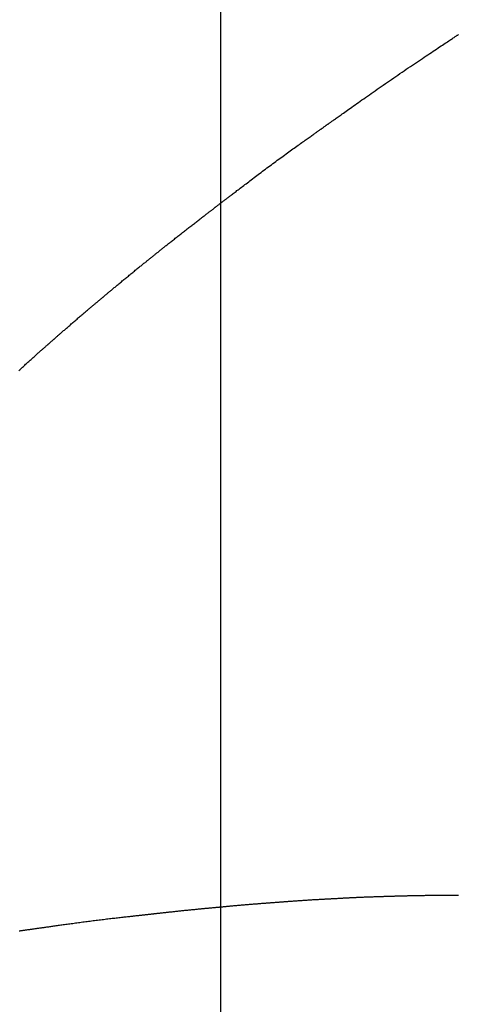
# Model space of a CAD drawing. Header units: millimetres. Extents: x -4577 to 1032787, y -66234 to 201209.
# Tile 144 of 256: x 4368.2 to 4369.36, y -8939.31 to -8936.71. Entities that reach past the tile are written whole.
import ezdxf

# ---------------------------------------------------------------- set-up
doc = ezdxf.new("R2010")
doc.units = ezdxf.units.MM
doc.linetypes.add('510_5_2OG_ELT_1004$0$11-07-22_DS_2OG$0$AUSGEZOGEN', pattern=[0])
doc.layers.add('510_5_2OG_ELT_1004$0$11-07-22_DS_2OG$0$EBENE_1', color=8, linetype='510_5_2OG_ELT_1004$0$11-07-22_DS_2OG$0$AUSGEZOGEN')
doc.layers.add('510_5_2OG_ELT_1004$0$11-07-22_DS_2OG$0$STANDARD', color=8, linetype='510_5_2OG_ELT_1004$0$11-07-22_DS_2OG$0$AUSGEZOGEN')

# ---------------------------------------------------------------- blocks, each defined once
blk = doc.blocks.new('510_5_2OG_ELT_1004')
at = {"layer": '510_5_2OG_ELT_1004$0$11-07-22_DS_2OG$0$EBENE_1'}
for points in [[(4369.3621, -8938.974), (4369.3607, -8938.974), (4369.3594, -8938.974), (4369.3581, -8938.974), (4369.357, -8938.974), (4369.3559, -8938.974), (4369.3539, -8938.974), (4369.3522, -8938.974), (4369.3507, -8938.974), (4369.3495, -8938.974), (4369.3476, -8938.974), (4369.3455, -8938.974), (4369.3432, -8938.974), (4369.3407, -8938.974), (4369.3395, -8938.974), (4369.3381, -8938.974), (4369.3365, -8938.974), (4369.3345, -8938.974), (4369.3335, -8938.974), (4369.3323, -8938.9739), (4369.3311, -8938.9739), (4369.3298, -8938.9739), (4369.3284, -8938.9739), (4369.327, -8938.9739), (4369.3254, -8938.9739), (4369.3238, -8938.9739), (4369.3222, -8938.9739), (4369.3205, -8938.9739), (4369.3187, -8938.9739), (4369.3168, -8938.9739), (4369.3149, -8938.9739), (4369.313, -8938.9739), (4369.311, -8938.9739), (4369.3089, -8938.9739), (4369.3068, -8938.9739), (4369.3047, -8938.9739), (4369.3025, -8938.9739), (4369.3003, -8938.9739), (4369.298, -8938.974), (4369.2957, -8938.974), (4369.2934, -8938.974), (4369.291, -8938.974), (4369.2887, -8938.974), (4369.2863, -8938.974), (4369.2839, -8938.974), (4369.2815, -8938.9741), (4369.279, -8938.9741), (4369.2766, -8938.9741), (4369.2741, -8938.9741), (4369.2717, -8938.9742), (4369.2692, -8938.9742), (4369.2667, -8938.9742), (4369.2643, -8938.9743), (4369.2618, -8938.9743), (4369.2594, -8938.9743), (4369.2569, -8938.9744), (4369.2545, -8938.9744), (4369.2521, -8938.9745), (4369.2497, -8938.9745), (4369.2473, -8938.9746), (4369.245, -8938.9746), (4369.2427, -8938.9747), (4369.2404, -8938.9747), (4369.2381, -8938.9748), (4369.2359, -8938.9748), (4369.2337, -8938.9749), (4369.2316, -8938.9749), (4369.2295, -8938.975), (4369.2274, -8938.975), (4369.2254, -8938.9751), (4369.2235, -8938.9751), (4369.2216, -8938.9752), (4369.2197, -8938.9752), (4369.218, -8938.9753), (4369.2162, -8938.9753), (4369.2146, -8938.9753), (4369.213, -8938.9754), (4369.2115, -8938.9754), (4369.21, -8938.9755), (4369.2086, -8938.9755), (4369.2073, -8938.9755), (4369.2061, -8938.9756), (4369.205, -8938.9756), (4369.2029, -8938.9757), (4369.2012, -8938.9757), (4369.1996, -8938.9758), (4369.1984, -8938.9758), (4369.1964, -8938.9758), (4369.1944, -8938.9759), (4369.1925, -8938.976), (4369.1903, -8938.976), (4369.1892, -8938.9761), (4369.1879, -8938.9761), (4369.1863, -8938.9761), (4369.1844, -8938.9762), (4369.1834, -8938.9762), (4369.1823, -8938.9762), (4369.1811, -8938.9763), (4369.1799, -8938.9763), (4369.1785, -8938.9763), (4369.1771, -8938.9764), (4369.1756, -8938.9764), (4369.174, -8938.9765), (4369.1724, -8938.9765), (4369.1706, -8938.9766), (4369.1689, -8938.9766), (4369.167, -8938.9767), (4369.1651, -8938.9767), (4369.1631, -8938.9768), (4369.1611, -8938.9769), (4369.159, -8938.9769), (4369.1569, -8938.977), (4369.1547, -8938.977), (4369.1525, -8938.9771), (4369.1502, -8938.9772), (4369.1479, -8938.9773), (4369.1456, -8938.9773), (4369.1432, -8938.9774), (4369.1408, -8938.9775), (4369.1384, -8938.9776), (4369.1359, -8938.9777), (4369.1334, -8938.9778), (4369.1309, -8938.9778), (4369.1284, -8938.9779), (4369.1259, -8938.978), (4369.1233, -8938.9781), (4369.1208, -8938.9782), (4369.1182, -8938.9783), (4369.1157, -8938.9784), (4369.1131, -8938.9785), (4369.1106, -8938.9786), (4369.108, -8938.9787), (4369.1055, -8938.9789), (4369.103, -8938.979), (4369.1004, -8938.9791), (4369.0979, -8938.9792), (4369.0955, -8938.9793), (4369.093, -8938.9794), (4369.0906, -8938.9795), (4369.0882, -8938.9796), (4369.0858, -8938.9798), (4369.0835, -8938.9799), (4369.0812, -8938.98), (4369.0789, -8938.9801), (4369.0767, -8938.9802), (4369.0745, -8938.9803), (4369.0724, -8938.9804), (4369.0703, -8938.9805), (4369.0683, -8938.9806), (4369.0663, -8938.9807), (4369.0644, -8938.9808), (4369.0626, -8938.9809), (4369.0608, -8938.981), (4369.0591, -8938.9811), (4369.0574, -8938.9812), (4369.0559, -8938.9813), (4369.0544, -8938.9814), (4369.0529, -8938.9814), (4369.0516, -8938.9815), (4369.0504, -8938.9816), (4369.0492, -8938.9816), (4369.0481, -8938.9817), (4369.0461, -8938.9818), (4369.0444, -8938.9819), (4369.043, -8938.982), (4369.0408, -8938.9821), (4369.0386, -8938.9822), (4369.0365, -8938.9823), (4369.035, -8938.9824), (4369.034, -8938.9824), (4369.0328, -8938.9825), (4369.0313, -8938.9826), (4369.0286, -8938.9827), (4369.0276, -8938.9828), (4369.0265, -8938.9829), (4369.0253, -8938.9829), (4369.024, -8938.983), (4369.0226, -8938.9831), (4369.0211, -8938.9831), (4369.0196, -8938.9832), (4369.018, -8938.9833), (4369.0163, -8938.9834), (4369.0145, -8938.9835), (4369.0127, -8938.9836), (4369.0108, -8938.9837), (4369.0089, -8938.9838), (4369.0068, -8938.9839), (4369.0048, -8938.984), (4369.0026, -8938.9841), (4369.0004, -8938.9843), (4368.9982, -8938.9844), (4368.9959, -8938.9845), (4368.9936, -8938.9846), (4368.9912, -8938.9848), (4368.9888, -8938.9849), (4368.9864, -8938.9851), (4368.984, -8938.9852), (4368.9815, -8938.9853), (4368.9789, -8938.9855), (4368.9764, -8938.9856), (4368.9738, -8938.9858), (4368.9712, -8938.986), (4368.9687, -8938.9861), (4368.966, -8938.9863), (4368.9634, -8938.9864), (4368.9608, -8938.9866), (4368.9582, -8938.9868), (4368.9556, -8938.9869), (4368.953, -8938.9871), (4368.9503, -8938.9873), (4368.9477, -8938.9875), (4368.9451, -8938.9876), (4368.9426, -8938.9878), (4368.94, -8938.988), (4368.9375, -8938.9882), (4368.9349, -8938.9883), (4368.9324, -8938.9885), (4368.93, -8938.9887), (4368.9276, -8938.9888), (4368.9252, -8938.989), (4368.9228, -8938.9892), (4368.9205, -8938.9893), (4368.9182, -8938.9895), (4368.916, -8938.9897), (4368.9138, -8938.9898), (4368.9117, -8938.99), (4368.9096, -8938.9901), (4368.9076, -8938.9903), (4368.9056, -8938.9904), (4368.9037, -8938.9906), (4368.9019, -8938.9907), (4368.9002, -8938.9908), (4368.8985, -8938.991), (4368.8969, -8938.9911), (4368.8953, -8938.9912), (4368.8939, -8938.9913), (4368.8925, -8938.9914), (4368.8913, -8938.9915), (4368.8901, -8938.9916), (4368.8889, -8938.9917), (4368.8869, -8938.9918), (4368.8852, -8938.992), (4368.8838, -8938.9921), (4368.8816, -8938.9922), (4368.8794, -8938.9924), (4368.8775, -8938.9925), (4368.8751, -8938.9927), (4368.8739, -8938.9928), (4368.8724, -8938.9929), (4368.8697, -8938.9931), (4368.8687, -8938.9932), (4368.8675, -8938.9933), (4368.8663, -8938.9934), (4368.865, -8938.9935), (4368.8636, -8938.9936), (4368.8622, -8938.9937), (4368.8606, -8938.9938), (4368.859, -8938.9939), (4368.8573, -8938.9941), (4368.8555, -8938.9942), (4368.8536, -8938.9943), (4368.8517, -8938.9945), (4368.8497, -8938.9946), (4368.8477, -8938.9948), (4368.8456, -8938.9949), (4368.8434, -8938.9951), (4368.8412, -8938.9953), (4368.8389, -8938.9955), (4368.8366, -8938.9956), (4368.8343, -8938.9958), (4368.8319, -8938.996), (4368.8294, -8938.9962), (4368.827, -8938.9964), (4368.8244, -8938.9966), (4368.8219, -8938.9968), (4368.8194, -8938.997), (4368.8168, -8938.9972), (4368.8142, -8938.9974), (4368.8116, -8938.9976), (4368.8089, -8938.9978), (4368.8063, -8938.9981), (4368.8036, -8938.9983), (4368.801, -8938.9985), (4368.7983, -8938.9987), (4368.7956, -8938.9989), (4368.793, -8938.9992), (4368.7903, -8938.9994), (4368.7877, -8938.9996), (4368.7851, -8938.9999), (4368.7824, -8939.0001), (4368.7798, -8939.0003), (4368.7773, -8939.0005), (4368.7747, -8939.0008), (4368.7722, -8939.001), (4368.7697, -8939.0012), (4368.7672, -8939.0014), (4368.7648, -8939.0017), (4368.7624, -8939.0019), (4368.76, -8939.0021), (4368.7577, -8939.0023), (4368.7555, -8939.0025), (4368.7533, -8939.0027), (4368.7511, -8939.0029), (4368.749, -8939.0031), (4368.747, -8939.0033), (4368.745, -8939.0035), (4368.7431, -8939.0037), (4368.7412, -8939.0038), (4368.7394, -8939.004), (4368.7377, -8939.0042), (4368.7361, -8939.0043), (4368.7346, -8939.0045), (4368.7331, -8939.0046), (4368.7317, -8939.0047), (4368.7304, -8939.0048), (4368.7292, -8939.005), (4368.7281, -8939.0051), (4368.7261, -8939.0053), (4368.7244, -8939.0054), (4368.7229, -8939.0056), (4368.7208, -8939.0058), (4368.7186, -8939.006), (4368.7175, -8939.0061), (4368.7164, -8939.0062), (4368.7147, -8939.0063), (4368.7134, -8939.0064), (4368.712, -8939.0066), (4368.7093, -8939.0068), (4368.7082, -8939.0069), (4368.7071, -8939.007), (4368.7059, -8939.0072), (4368.7046, -8939.0073), (4368.7032, -8939.0074), (4368.7017, -8939.0075), (4368.7002, -8939.0077), (4368.6985, -8939.0078), (4368.6968, -8939.008), (4368.695, -8939.0082), (4368.6932, -8939.0083), (4368.6913, -8939.0085), (4368.6893, -8939.0087), (4368.6872, -8939.0089), (4368.6851, -8939.0091), (4368.6829, -8939.0093), (4368.6807, -8939.0095), (4368.6784, -8939.0098), (4368.6761, -8939.01), (4368.6737, -8939.0102), (4368.6713, -8939.0104), (4368.6689, -8939.0107), (4368.6664, -8939.0109), (4368.6639, -8939.0112), (4368.6614, -8939.0114), (4368.6588, -8939.0117), (4368.6562, -8939.0119), (4368.6536, -8939.0122), (4368.6509, -8939.0124), (4368.6483, -8939.0127), (4368.6456, -8939.013), (4368.643, -8939.0132), (4368.6403, -8939.0135), (4368.6376, -8939.0138), (4368.635, -8939.0141), (4368.6323, -8939.0143), (4368.6296, -8939.0146), (4368.627, -8939.0149), (4368.6243, -8939.0152), (4368.6217, -8939.0155), (4368.619, -8939.0157), (4368.6164, -8939.016), (4368.6138, -8939.0163), (4368.6113, -8939.0166), (4368.6087, -8939.0168), (4368.6062, -8939.0171), (4368.6037, -8939.0174), (4368.6012, -8939.0176), (4368.5988, -8939.0179), (4368.5964, -8939.0182), (4368.594, -8939.0184), (4368.5917, -8939.0187), (4368.5894, -8939.0189), (4368.5871, -8939.0192), (4368.5849, -8939.0194), (4368.5828, -8939.0197), (4368.5807, -8939.0199), (4368.5786, -8939.0201), (4368.5766, -8939.0203), (4368.5747, -8939.0206), (4368.5728, -8939.0208), (4368.571, -8939.021), (4368.5692, -8939.0212), (4368.5675, -8939.0213), (4368.5659, -8939.0215), (4368.5644, -8939.0217), (4368.5629, -8939.0219), (4368.5614, -8939.022), (4368.56, -8939.0222), (4368.5587, -8939.0223), (4368.5575, -8939.0225), (4368.5562, -8939.0226), (4368.5551, -8939.0227), (4368.5539, -8939.0229), (4368.5529, -8939.023), (4368.5508, -8939.0232), (4368.549, -8939.0234), (4368.5472, -8939.0236), (4368.5456, -8939.0238), (4368.5441, -8939.024), (4368.5427, -8939.0241), (4368.5413, -8939.0243), (4368.54, -8939.0244), (4368.5387, -8939.0246), (4368.5374, -8939.0247), (4368.5361, -8939.0248), (4368.5347, -8939.025), (4368.5333, -8939.0252), (4368.5317, -8939.0253), (4368.5301, -8939.0255), (4368.5273, -8939.0258), (4368.5262, -8939.0259), (4368.5252, -8939.0261), (4368.524, -8939.0262), (4368.5228, -8939.0263), (4368.5215, -8939.0265), (4368.5202, -8939.0266), (4368.5187, -8939.0268), (4368.5172, -8939.0269), (4368.5157, -8939.0271), (4368.514, -8939.0273), (4368.5122, -8939.0275), (4368.5104, -8939.0277), (4368.5085, -8939.0279), (4368.5064, -8939.0281), (4368.5043, -8939.0284), (4368.502, -8939.0286), (4368.4997, -8939.0289), (4368.4972, -8939.0292), (4368.4946, -8939.0294), (4368.492, -8939.0297), (4368.4892, -8939.0301), (4368.4863, -8939.0304), (4368.4834, -8939.0307), (4368.4803, -8939.031), (4368.4772, -8939.0314), (4368.474, -8939.0318), (4368.4708, -8939.0321), (4368.4674, -8939.0325), (4368.464, -8939.0329), (4368.4606, -8939.0333), (4368.4571, -8939.0337), (4368.4535, -8939.0341), (4368.4499, -8939.0345), (4368.4462, -8939.0349), (4368.4425, -8939.0354), (4368.4387, -8939.0358), (4368.4349, -8939.0363), (4368.4311, -8939.0367), (4368.4272, -8939.0372), (4368.4233, -8939.0377), (4368.4194, -8939.0381), (4368.4155, -8939.0386), (4368.4116, -8939.0391), (4368.4076, -8939.0396), (4368.4037, -8939.0401), (4368.3997, -8939.0406), (4368.3957, -8939.0411), (4368.3918, -8939.0416), (4368.3878, -8939.0421), (4368.3839, -8939.0426), (4368.38, -8939.0431), (4368.376, -8939.0436), (4368.3721, -8939.0441), (4368.3682, -8939.0446), (4368.3644, -8939.0451), (4368.3605, -8939.0456), (4368.3567, -8939.0461), (4368.3529, -8939.0467), (4368.3491, -8939.0472), (4368.3454, -8939.0477), (4368.3416, -8939.0482), (4368.338, -8939.0487), (4368.3343, -8939.0492), (4368.3307, -8939.0497), (4368.3271, -8939.0502), (4368.3236, -8939.0506), (4368.3201, -8939.0511), (4368.3167, -8939.0516), (4368.3133, -8939.0521), (4368.31, -8939.0525), (4368.3067, -8939.053), (4368.3035, -8939.0534), (4368.3004, -8939.0539), (4368.2973, -8939.0543), (4368.2942, -8939.0547), (4368.2913, -8939.0551), (4368.2884, -8939.0556), (4368.2855, -8939.0559), (4368.2827, -8939.0563), (4368.28, -8939.0567), (4368.2774, -8939.0571), (4368.2748, -8939.0574), (4368.2722, -8939.0578), (4368.2698, -8939.0582), (4368.2673, -8939.0585), (4368.2649, -8939.0588), (4368.2626, -8939.0592), (4368.2603, -8939.0595), (4368.258, -8939.0598), (4368.2558, -8939.0601), (4368.2536, -8939.0604), (4368.2514, -8939.0607), (4368.2493, -8939.061), (4368.2472, -8939.0613), (4368.2452, -8939.0616), (4368.2431, -8939.0619), (4368.2411, -8939.0622), (4368.2391, -8939.0624), (4368.2371, -8939.0627), (4368.2352, -8939.063), (4368.2332, -8939.0633), (4368.2313, -8939.0635), (4368.2293, -8939.0638), (4368.2274, -8939.0641), (4368.2255, -8939.0643), (4368.2236, -8939.0646), (4368.2217, -8939.0649), (4368.2197, -8939.0651), (4368.2178, -8939.0654), (4368.2159, -8939.0657), (4368.2139, -8939.066), (4368.212, -8939.0662), (4368.21, -8939.0665), (4368.208, -8939.0668), (4368.206, -8939.0671), (4368.2039, -8939.0674), (4368.2018, -8939.0677), (4368.1997, -8939.0679)], [(4368.1995, -8937.5857), (4368.2014, -8937.584), (4368.2033, -8937.5822), (4368.2053, -8937.5804), (4368.2072, -8937.5786), (4368.2092, -8937.5768), (4368.2112, -8937.575), (4368.2132, -8937.5732), (4368.2152, -8937.5713), (4368.2172, -8937.5695), (4368.2193, -8937.5677), (4368.2213, -8937.5658), (4368.2233, -8937.564), (4368.2254, -8937.5621), (4368.2274, -8937.5603), (4368.2294, -8937.5585), (4368.2314, -8937.5567), (4368.2335, -8937.5549), (4368.2354, -8937.5531), (4368.2374, -8937.5513), (4368.2394, -8937.5495), (4368.2413, -8937.5478), (4368.2433, -8937.5461), (4368.2452, -8937.5444), (4368.247, -8937.5427), (4368.2489, -8937.5411), (4368.2507, -8937.5395), (4368.2525, -8937.5379), (4368.2542, -8937.5363), (4368.256, -8937.5348), (4368.2576, -8937.5333), (4368.2593, -8937.5319), (4368.2608, -8937.5305), (4368.2624, -8937.5291), (4368.2639, -8937.5278), (4368.2653, -8937.5265), (4368.2667, -8937.5253), (4368.268, -8937.5241), (4368.2693, -8937.523), (4368.2705, -8937.5219), (4368.2717, -8937.5209), (4368.2728, -8937.52), (4368.2738, -8937.5191), (4368.2748, -8937.5182), (4368.2756, -8937.5174), (4368.2765, -8937.5167), (4368.278, -8937.5154), (4368.2793, -8937.5142), (4368.2803, -8937.5133), (4368.282, -8937.5118), (4368.2837, -8937.5103), (4368.2851, -8937.5091), (4368.2858, -8937.5084), (4368.2871, -8937.5073), (4368.288, -8937.5066), (4368.289, -8937.5056), (4368.2909, -8937.5039), (4368.2917, -8937.5033), (4368.2925, -8937.5026), (4368.2934, -8937.5018), (4368.2943, -8937.501), (4368.2953, -8937.5001), (4368.2964, -8937.4991), (4368.2975, -8937.4981), (4368.2987, -8937.4971), (4368.3, -8937.496), (4368.3013, -8937.4948), (4368.3027, -8937.4935), (4368.3042, -8937.4923), (4368.3057, -8937.4909), (4368.3073, -8937.4896), (4368.3089, -8937.4881), (4368.3106, -8937.4867), (4368.3123, -8937.4852), (4368.3141, -8937.4836), (4368.3159, -8937.482), (4368.3177, -8937.4804), (4368.3196, -8937.4788), (4368.3215, -8937.4771), (4368.3235, -8937.4754), (4368.3254, -8937.4736), (4368.3275, -8937.4719), (4368.3295, -8937.4701), (4368.3316, -8937.4683), (4368.3337, -8937.4665), (4368.3358, -8937.4647), (4368.3379, -8937.4628), (4368.34, -8937.461), (4368.3422, -8937.4591), (4368.3443, -8937.4572), (4368.3465, -8937.4554), (4368.3487, -8937.4535), (4368.3509, -8937.4516), (4368.3531, -8937.4497), (4368.3552, -8937.4479), (4368.3574, -8937.446), (4368.3596, -8937.4442), (4368.3618, -8937.4423), (4368.3639, -8937.4405), (4368.3661, -8937.4386), (4368.3682, -8937.4368), (4368.3703, -8937.4351), (4368.3724, -8937.4333), (4368.3744, -8937.4315), (4368.3765, -8937.4298), (4368.3785, -8937.4281), (4368.3805, -8937.4264), (4368.3824, -8937.4248), (4368.3843, -8937.4232), (4368.3862, -8937.4216), (4368.388, -8937.4201), (4368.3898, -8937.4185), (4368.3916, -8937.4171), (4368.3933, -8937.4156), (4368.3949, -8937.4143), (4368.3965, -8937.4129), (4368.3981, -8937.4116), (4368.3996, -8937.4104), (4368.401, -8937.4092), (4368.4023, -8937.408), (4368.4036, -8937.4069), (4368.4049, -8937.4059), (4368.406, -8937.4049), (4368.4071, -8937.404), (4368.4081, -8937.4032), (4368.4091, -8937.4024), (4368.41, -8937.4016), (4368.4108, -8937.4009), (4368.4123, -8937.3997), (4368.4136, -8937.3986), (4368.4146, -8937.3978), (4368.4162, -8937.3964), (4368.4177, -8937.3952), (4368.419, -8937.3941), (4368.4198, -8937.3934), (4368.4211, -8937.3923), (4368.422, -8937.3916), (4368.4231, -8937.3907), (4368.4251, -8937.3889), (4368.4259, -8937.3883), (4368.4268, -8937.3875), (4368.4277, -8937.3868), (4368.4287, -8937.3859), (4368.4298, -8937.385), (4368.4309, -8937.3841), (4368.4321, -8937.3831), (4368.4334, -8937.382), (4368.4348, -8937.3809), (4368.4362, -8937.3797), (4368.4377, -8937.3784), (4368.4392, -8937.3771), (4368.4408, -8937.3758), (4368.4425, -8937.3744), (4368.4442, -8937.373), (4368.446, -8937.3715), (4368.4478, -8937.3699), (4368.4497, -8937.3684), (4368.4516, -8937.3668), (4368.4536, -8937.3651), (4368.4556, -8937.3635), (4368.4576, -8937.3618), (4368.4597, -8937.36), (4368.4618, -8937.3583), (4368.464, -8937.3565), (4368.4661, -8937.3547), (4368.4683, -8937.3529), (4368.4706, -8937.3511), (4368.4728, -8937.3492), (4368.4751, -8937.3473), (4368.4773, -8937.3455), (4368.4796, -8937.3436), (4368.4819, -8937.3417), (4368.4843, -8937.3398), (4368.4866, -8937.3379), (4368.4889, -8937.336), (4368.4912, -8937.3341), (4368.4935, -8937.3322), (4368.4958, -8937.3303), (4368.4982, -8937.3284), (4368.5005, -8937.3265), (4368.5028, -8937.3247), (4368.505, -8937.3228), (4368.5073, -8937.321), (4368.5095, -8937.3192), (4368.5117, -8937.3174), (4368.5139, -8937.3156), (4368.5161, -8937.3139), (4368.5182, -8937.3121), (4368.5203, -8937.3104), (4368.5224, -8937.3088), (4368.5244, -8937.3071), (4368.5264, -8937.3055), (4368.5284, -8937.304), (4368.5303, -8937.3024), (4368.5321, -8937.301), (4368.5339, -8937.2995), (4368.5357, -8937.2981), (4368.5374, -8937.2967), (4368.539, -8937.2954), (4368.5406, -8937.2942), (4368.5421, -8937.293), (4368.5436, -8937.2918), (4368.5449, -8937.2907), (4368.5462, -8937.2897), (4368.5475, -8937.2887), (4368.5486, -8937.2877), (4368.5497, -8937.2869), (4368.5507, -8937.2861), (4368.5517, -8937.2853), (4368.5525, -8937.2846), (4368.5541, -8937.2834), (4368.5554, -8937.2823), (4368.5565, -8937.2814), (4368.5582, -8937.2801), (4368.5597, -8937.2789), (4368.5611, -8937.2777), (4368.5628, -8937.2764), (4368.5636, -8937.2757), (4368.5647, -8937.2749), (4368.5659, -8937.2739), (4368.5674, -8937.2727), (4368.5683, -8937.272), (4368.5692, -8937.2713), (4368.5701, -8937.2705), (4368.5712, -8937.2697), (4368.5723, -8937.2688), (4368.5735, -8937.2678), (4368.5748, -8937.2668), (4368.5761, -8937.2657), (4368.5776, -8937.2646), (4368.5791, -8937.2634), (4368.5806, -8937.2621), (4368.5823, -8937.2608), (4368.584, -8937.2595), (4368.5857, -8937.2581), (4368.5875, -8937.2566), (4368.5894, -8937.2551), (4368.5913, -8937.2536), (4368.5933, -8937.252), (4368.5953, -8937.2504), (4368.5974, -8937.2487), (4368.5995, -8937.2471), (4368.6017, -8937.2454), (4368.6039, -8937.2436), (4368.6061, -8937.2418), (4368.6084, -8937.24), (4368.6107, -8937.2382), (4368.613, -8937.2364), (4368.6153, -8937.2345), (4368.6177, -8937.2327), (4368.6201, -8937.2308), (4368.6225, -8937.2289), (4368.6249, -8937.227), (4368.6273, -8937.2251), (4368.6298, -8937.2232), (4368.6322, -8937.2212), (4368.6347, -8937.2193), (4368.6371, -8937.2174), (4368.6396, -8937.2155), (4368.642, -8937.2136), (4368.6445, -8937.2117), (4368.6469, -8937.2098), (4368.6493, -8937.2079), (4368.6517, -8937.206), (4368.6541, -8937.2041), (4368.6565, -8937.2023), (4368.6589, -8937.2005), (4368.6612, -8937.1986), (4368.6636, -8937.1968), (4368.6659, -8937.1951), (4368.6682, -8937.1933), (4368.6704, -8937.1915), (4368.6727, -8937.1898), (4368.6749, -8937.1881), (4368.677, -8937.1865), (4368.6792, -8937.1848), (4368.6812, -8937.1832), (4368.6833, -8937.1816), (4368.6853, -8937.1801), (4368.6873, -8937.1786), (4368.6892, -8937.1771), (4368.6911, -8937.1757), (4368.6929, -8937.1743), (4368.6947, -8937.1729), (4368.6964, -8937.1716), (4368.6981, -8937.1703), (4368.6997, -8937.1691), (4368.7013, -8937.1679), (4368.7028, -8937.1667), (4368.7042, -8937.1656), (4368.7056, -8937.1645), (4368.7069, -8937.1635), (4368.7082, -8937.1625), (4368.7095, -8937.1616), (4368.7107, -8937.1607), (4368.7118, -8937.1598), (4368.713, -8937.1589), (4368.714, -8937.1581), (4368.7151, -8937.1573), (4368.7161, -8937.1565), (4368.717, -8937.1558), (4368.718, -8937.1551), (4368.7189, -8937.1544), (4368.7198, -8937.1537), (4368.7206, -8937.153), (4368.7214, -8937.1524), (4368.723, -8937.1512), (4368.7246, -8937.15), (4368.726, -8937.1489), (4368.7275, -8937.1478), (4368.7289, -8937.1467), (4368.7303, -8937.1456), (4368.7317, -8937.1445), (4368.7332, -8937.1434), (4368.7347, -8937.1422), (4368.7355, -8937.1416), (4368.7363, -8937.141), (4368.7372, -8937.1403), (4368.7381, -8937.1396), (4368.739, -8937.1389), (4368.74, -8937.1382), (4368.741, -8937.1374), (4368.7421, -8937.1366), (4368.7432, -8937.1357), (4368.7444, -8937.1348), (4368.7456, -8937.1339), (4368.7469, -8937.1329), (4368.7483, -8937.1318), (4368.7498, -8937.1307), (4368.7513, -8937.1295), (4368.7529, -8937.1283), (4368.7545, -8937.127), (4368.7563, -8937.1257), (4368.7581, -8937.1243), (4368.7601, -8937.1228), (4368.7621, -8937.1212), (4368.7642, -8937.1196), (4368.7665, -8937.1179), (4368.7688, -8937.1161), (4368.7713, -8937.1142), (4368.7738, -8937.1123), (4368.7764, -8937.1103), (4368.7792, -8937.1082), (4368.782, -8937.106), (4368.7849, -8937.1038), (4368.7879, -8937.1015), (4368.7909, -8937.0992), (4368.7941, -8937.0968), (4368.7973, -8937.0943), (4368.8005, -8937.0919), (4368.8039, -8937.0893), (4368.8073, -8937.0867), (4368.8108, -8937.0841), (4368.8143, -8937.0814), (4368.8178, -8937.0787), (4368.8215, -8937.076), (4368.8251, -8937.0732), (4368.8288, -8937.0705), (4368.8325, -8937.0676), (4368.8363, -8937.0648), (4368.8401, -8937.062), (4368.844, -8937.0591), (4368.8478, -8937.0562), (4368.8517, -8937.0533), (4368.8556, -8937.0504), (4368.8595, -8937.0475), (4368.8634, -8937.0446), (4368.8673, -8937.0417), (4368.8712, -8937.0388), (4368.8752, -8937.036), (4368.8791, -8937.0331), (4368.883, -8937.0302), (4368.8869, -8937.0274), (4368.8908, -8937.0245), (4368.8947, -8937.0217), (4368.8985, -8937.0189), (4368.9023, -8937.0162), (4368.9061, -8937.0134), (4368.9099, -8937.0107), (4368.9136, -8937.008), (4368.9173, -8937.0054), (4368.9209, -8937.0028), (4368.9245, -8937.0002), (4368.9281, -8936.9977), (4368.9315, -8936.9952), (4368.935, -8936.9927), (4368.9383, -8936.9903), (4368.9416, -8936.988), (4368.9448, -8936.9857), (4368.948, -8936.9834), (4368.951, -8936.9813), (4368.954, -8936.9791), (4368.9569, -8936.9771), (4368.9597, -8936.9751), (4368.9625, -8936.9732), (4368.9651, -8936.9713), (4368.9676, -8936.9695), (4368.97, -8936.9678), (4368.9723, -8936.9661), (4368.9745, -8936.9646), (4368.9767, -8936.9631), (4368.9787, -8936.9617), (4368.9806, -8936.9603), (4368.9824, -8936.959), (4368.9842, -8936.9578), (4368.9858, -8936.9566), (4368.9874, -8936.9555), (4368.9889, -8936.9544), (4368.9903, -8936.9534), (4368.9917, -8936.9524), (4368.993, -8936.9515), (4368.9943, -8936.9506), (4368.9954, -8936.9498), (4368.9966, -8936.949), (4368.9976, -8936.9482), (4368.9987, -8936.9475), (4368.9997, -8936.9468), (4369.0006, -8936.9461), (4369.0015, -8936.9454), (4369.0024, -8936.9448), (4369.0033, -8936.9442), (4369.0049, -8936.943), (4369.0065, -8936.9419), (4369.008, -8936.9408), (4369.0095, -8936.9398), (4369.011, -8936.9387), (4369.0126, -8936.9376), (4369.0135, -8936.937), (4369.0143, -8936.9364), (4369.0152, -8936.9357), (4369.0162, -8936.935), (4369.0172, -8936.9343), (4369.0182, -8936.9336), (4369.0193, -8936.9328), (4369.0205, -8936.932), (4369.0217, -8936.9311), (4369.023, -8936.9302), (4369.0244, -8936.9292), (4369.0259, -8936.9282), (4369.0274, -8936.9271), (4369.0291, -8936.9259), (4369.0308, -8936.9246), (4369.0327, -8936.9233), (4369.0347, -8936.9219), (4369.0367, -8936.9205), (4369.039, -8936.9189), (4369.0413, -8936.9172), (4369.0437, -8936.9155), (4369.0463, -8936.9136), (4369.0491, -8936.9117), (4369.052, -8936.9097), (4369.055, -8936.9075), (4369.0582, -8936.9052), (4369.0616, -8936.9029), (4369.0651, -8936.9004), (4369.0687, -8936.8978), (4369.0725, -8936.8951), (4369.0764, -8936.8923), (4369.0804, -8936.8895), (4369.0846, -8936.8865), (4369.0889, -8936.8835), (4369.0932, -8936.8804), (4369.0977, -8936.8773), (4369.1023, -8936.874), (4369.107, -8936.8707), (4369.1118, -8936.8673), (4369.1167, -8936.8639), (4369.1216, -8936.8605), (4369.1267, -8936.8569), (4369.1318, -8936.8534), (4369.1369, -8936.8498), (4369.1421, -8936.8461), (4369.1474, -8936.8424), (4369.1527, -8936.8387), (4369.1581, -8936.835), (4369.1635, -8936.8312), (4369.169, -8936.8275), (4369.1745, -8936.8237), (4369.18, -8936.8199), (4369.1855, -8936.8161), (4369.191, -8936.8123), (4369.1966, -8936.8085), (4369.2021, -8936.8047), (4369.2077, -8936.8009), (4369.2132, -8936.7971), (4369.2187, -8936.7934), (4369.2242, -8936.7896), (4369.2297, -8936.7859), (4369.2351, -8936.7822), (4369.2406, -8936.7786), (4369.2459, -8936.775), (4369.2512, -8936.7714), (4369.2565, -8936.7679), (4369.2616, -8936.7644), (4369.2668, -8936.761), (4369.2718, -8936.7576), (4369.2767, -8936.7543), (4369.2816, -8936.7511), (4369.2864, -8936.7479), (4369.291, -8936.7448), (4369.2956, -8936.7418), (4369.3, -8936.7388), (4369.3043, -8936.736), (4369.3085, -8936.7332), (4369.3126, -8936.7305), (4369.3165, -8936.7279), (4369.3203, -8936.7254), (4369.3239, -8936.723), (4369.3273, -8936.7208), (4369.3306, -8936.7186), (4369.3337, -8936.7165), (4369.3367, -8936.7146), (4369.3394, -8936.7128), (4369.342, -8936.7111), (4369.3444, -8936.7095), (4369.3467, -8936.708), (4369.3488, -8936.7066), (4369.3507, -8936.7053), (4369.3525, -8936.7041), (4369.3541, -8936.7031), (4369.3556, -8936.7021), (4369.357, -8936.7012), (4369.3583, -8936.7003), (4369.3594, -8936.6996), (4369.3604, -8936.6989), (4369.3622, -8936.6977)]]:
    blk.add_lwpolyline(points, dxfattribs=at)
at = {"layer": '510_5_2OG_ELT_1004$0$11-07-22_DS_2OG$0$STANDARD', "linetype": '510_5_2OG_ELT_1004$0$11-07-22_DS_2OG$0$AUSGEZOGEN'}
blk.add_line((4368.7328, -8929.7156), (4368.7328, -9138.0489), dxfattribs=at)

msp = doc.modelspace()

# ---------------------------------------------------------------- block references
msp.add_blockref('510_5_2OG_ELT_1004', (0, -0.0503))

doc.saveas('drawing.dxf')
